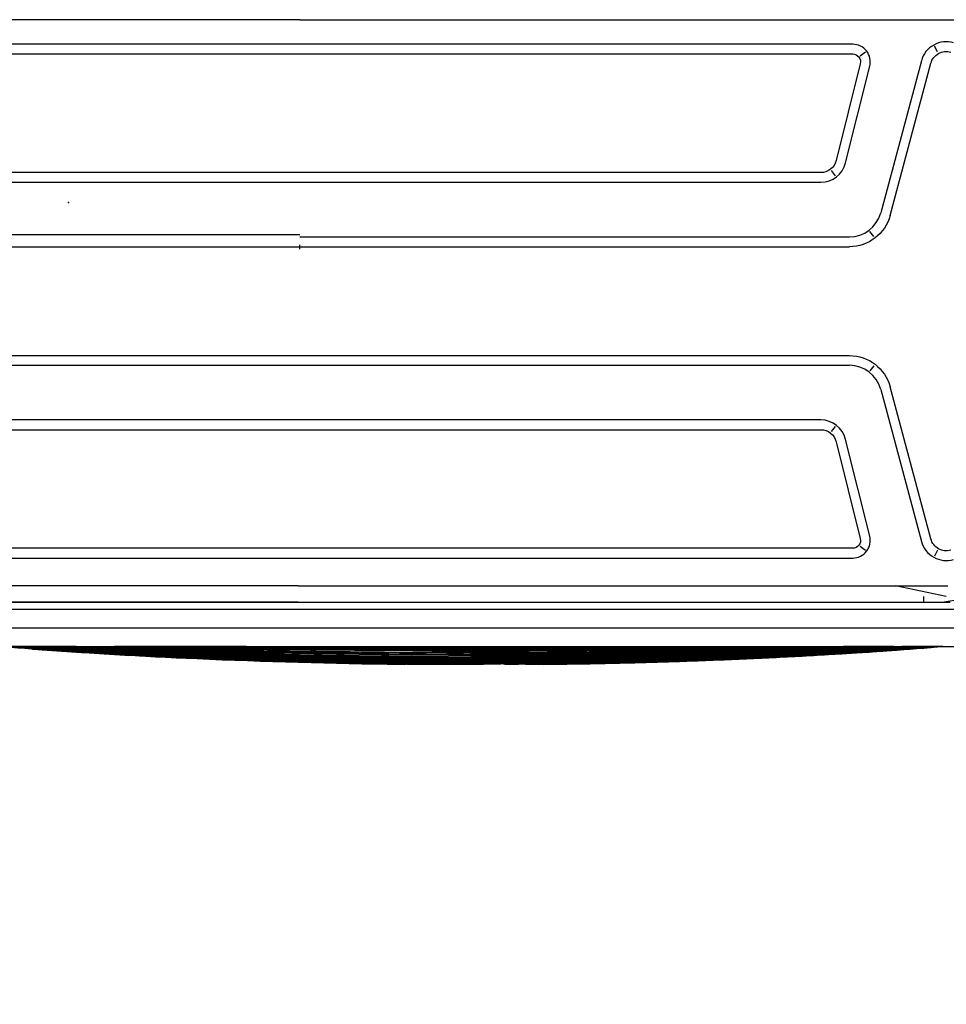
# Model space of a CAD drawing. Header units: millimetres. Extents: x -424979 to 718034, y -72486 to 344972.
# Tile 224 of 256: x 588944 to 590314, y 142422 to 143877. Entities that reach past the tile are written whole.
import ezdxf
from ezdxf import colors
from ezdxf.entities.mleader import LeaderData, LeaderLine
from ezdxf.math import Vec2, Vec3
from ezdxf.xclip import XClip

# ---------------------------------------------------------------- set-up
doc = ezdxf.new("R2010")
doc.units = ezdxf.units.MM
doc.header["$MEASUREMENT"] = 0
doc.header["$XCLIPFRAME"] = 0
doc.layers.add('IS_KLIM Opis_Średnice', color=7, linetype='Continuous', lineweight=9)
doc.layers.add('SKAN - RZUT_7_0_Nr_pióra__1', color=7, linetype='Continuous', lineweight=13)
doc.layers.add('IS_KLIM_urządzenia', color=3, linetype='Continuous')
doc.layers.add('Rysunki i obrazki', color=7, linetype='Continuous')
picture_1 = doc.add_image_def('image7.tif', size_in_pixel=(14115, 7016))

# ---------------------------------------------------------------- blocks, each defined once
blk = doc.blocks.new('Rysunek_7_7', base_point=(-247133.1, 120862.7))
at = {"layer": 'SKAN - RZUT_7_0_Nr_pióra__1', "color": 7, "lineweight": 13}
image = blk.add_image(picture_1, insert=(-306883.1, 91162.7), size_in_units=(119499.9, 59400), dxfattribs=at)
image.set_boundary_path([(-0.5, -0.5), (14114.5, 7015.5)])
blk = doc.blocks.new('G$CE471A013')
at = {"linetype": 'Continuous'}
for p, q in [((-60.791, 34.052), (-60.595, 34.401)), ((-56.03, 33.809), (-56.346, 34.056)), ((-55.564, 34.525), (12.681, 34.525)), ((-57.867, 23.986), (-60.377, 33.353)), ((-59.798, 33.508), (-57.288, 24.142)), ((12.681, 33.925), (-55.564, 33.925)), ((-55.124, 27.223), (-56.612, 33.184)), ((-56.03, 33.329), (-54.542, 27.368)), ((-54.509, 26.429), (-54.262, 26.745)), ((-53.591, 26.625), (10.708, 26.625)), ((10.708, 26.025), (-53.591, 26.025)), ((-56.871, 22.685), (-56.627, 23.003)), ((-21.491, 22.659), (-55.356, 22.659)), ((-21.491, 22.784), (12.474, 22.784)), ((-21.491, 22.059), (-55.356, 22.059)), ((-21.491, 21.902), (-21.491, 22.171)), ((12.474, 22.059), (-21.491, 22.059)), ((-21.391, 15.359), (-55.356, 15.359)), ((12.474, 15.359), (-21.391, 15.359)), ((-56.871, 14.734), (-56.627, 14.416)), ((-21.391, 14.759), (-55.356, 14.759)), ((12.474, 14.759), (-21.391, 14.759)), ((-60.377, 4.066), (-57.867, 13.432)), ((-57.288, 13.277), (-59.798, 3.911)), ((-54.262, 10.674), (-54.509, 10.989)), ((-53.591, 11.393), (10.708, 11.393)), ((10.708, 10.793), (-53.591, 10.793)), ((-56.612, 4.235), (-55.124, 10.196)), ((-54.542, 10.051), (-56.03, 4.09)), ((-60.791, 3.367), (-60.595, 3.017)), ((-56.346, 3.363), (-56.03, 3.61)), ((-55.564, 3.493), (12.681, 3.493)), ((12.681, 2.893), (-55.564, 2.893)), ((-61.319, 0.514), (-58.196, 1.188)), ((-62.213, 0.335), (-61.199, 0.184)), ((-61.567, 0.144), (18.685, 0.144)), ((-59.916, 0.184), (-61.199, 0.184)), ((-59.916, 0.514), (-59.916, 0.179)), ((-21.391, 0.184), (-59.916, 0.184)), ((-21.391, 0.184), (17.062, 0.184)), ((-0.517, -0.263), (-62.643, -0.263)), ((-0.367, -1.413), (-63.178, -1.413)), ((-57.042, -2.545), (-61.855, -2.545)), ((-58.757, -2.545), (-58.757, -2.545)), ((-7.032, -2.545), (-57.042, -2.545)), ((-32.037, -2.644), (-32.037, -2.642)), ((-7.032, -2.545), (-2.219, -2.545)), ((-5.317, -2.545), (-5.317, -2.545))]:
    blk.add_line(p, q, dxfattribs=at)
at = {"linetype": 'Continuous', "extrusion": (0, 0, -1)}
for centre, radius, start, end in [((61.324, 33.099), 1.58, 73.47059, 165), ((55.564, 33.445), 1.08, 345.98335, 90), ((53.591, 27.605), 1.58, 270, 345.98339), ((55.356, 24.659), 2, 270.00001, 345), ((55.356, 12.759), 2, 15, 90.00001), ((53.591, 9.813), 1.58, 14.01661, 90), ((61.324, 4.319), 1.58, 195, 286.52941), ((55.564, 3.973), 1.08, 270, 14.01665)]:
    blk.add_arc(centre, radius, start, end, dxfattribs=at)
at = {"linetype": 'Continuous'}
for centre, radius, start, end in [((-61.324, 33.099), 0.98, 15, 106.52953), ((-55.564, 33.445), 0.48, 90, 194.01667), ((-53.591, 27.605), 0.98, 194.0166, 270), ((-55.356, 24.659), 2.6, 195, 269.99999), ((-55.356, 12.759), 2.6, 89.99999, 165), ((-53.591, 9.813), 0.98, 90, 165.9834), ((-61.324, 4.319), 0.98, 253.47049, 345), ((-55.564, 3.973), 0.48, 165.98333, 270)]:
    blk.add_arc(centre, radius, start, end, dxfattribs=at)
for points, degree in [([(-21.491, 36.025), (-63.136, 36.025)], 1), ([(-21.491, 36.025), (-7.576, 36.025), (6.339, 36.025), (20.254, 36.025)], 3), ([(-21.391, 1.188), (-34.734, 1.188), (-48.077, 1.188), (-61.42, 1.188)], 3), ([(-21.391, 1.188), (-8.082, 1.188), (5.228, 1.188), (18.538, 1.188)], 3), ([(-60.984, -2.557), (-61.029, -2.554), (-61.074, -2.552), (-61.119, -2.549)], 3), ([(-61.119, -2.549), (-60.758, -2.569), (-60.398, -2.588), (-60.038, -2.606)], 3), ([(-61.118, -2.552), (-61.073, -2.555), (-61.028, -2.558), (-60.983, -2.561)], 3), ([(-61.118, -2.553), (-61.073, -2.556), (-61.028, -2.559), (-60.983, -2.562)], 3), ([(-61.117, -2.549), (-61.073, -2.551), (-61.029, -2.553), (-60.985, -2.555)], 3), ([(-61.052, -2.55), (-61.052, -2.55), (-61.052, -2.55)], 2), ([(-61.05, -2.559), (-61.05, -2.559), (-61.05, -2.559)], 2), ([(-56.489, -2.858), (-58.01, -2.768), (-59.53, -2.669), (-61.05, -2.559)], 3), ([(-61.05, -2.56), (-61.05, -2.56), (-61.05, -2.56)], 2), ([(-58.451, -2.742), (-59.317, -2.684), (-60.184, -2.624), (-61.05, -2.56)], 3), ([(-32.037, -3.003), (-41.686, -2.945), (-51.334, -2.803), (-60.98, -2.546)], 3), ([(-32.037, -2.832), (-41.595, -2.794), (-51.153, -2.706), (-60.71, -2.546)], 3), ([(-59.949, -2.614), (-59.446, -2.642), (-58.942, -2.668), (-58.439, -2.693)], 3), ([(-56.364, -2.556), (-56.965, -2.553), (-57.566, -2.549), (-58.167, -2.545)], 3), ([(-58.107, -2.774), (-56.601, -2.877), (-55.093, -2.969), (-53.585, -3.052)], 3), ([(-57.894, -2.783), (-56.895, -2.849), (-55.896, -2.911), (-54.896, -2.968)], 3), ([(-56.751, -2.85), (-57.061, -2.831), (-57.37, -2.812), (-57.679, -2.792)], 3), ([(-50.065, -3.188), (-51.204, -3.139), (-52.344, -3.084), (-53.483, -3.025)], 3), ([(-39.789, -2.869), (-42.145, -2.844), (-44.502, -2.813), (-46.859, -2.776)], 3), ([(-32.037, -2.642), (-35.976, -2.636), (-39.916, -2.626), (-43.855, -2.612)], 3), ([(-32.037, -2.772), (-32.861, -2.77), (-33.685, -2.767), (-34.509, -2.764)], 3), ([(-32.037, -2.89), (-32.838, -2.886), (-33.64, -2.882), (-34.441, -2.877)], 3), ([(-32.037, -2.832), (-22.479, -2.794), (-12.921, -2.706), (-3.364, -2.546)], 3), ([(-32.037, -2.578), (-32.037, -2.579), (-32.037, -2.581), (-32.037, -2.583)], 3), ([(-32.037, -2.639), (-32.037, -2.64), (-32.037, -2.641), (-32.037, -2.642)], 3), ([(-32.037, -2.71), (-32.037, -2.711), (-32.037, -2.712), (-32.037, -2.713)], 3), ([(-32.037, -2.772), (-31.213, -2.77), (-30.389, -2.767), (-29.565, -2.764)], 3), ([(-32.037, -2.77), (-32.037, -2.771), (-32.037, -2.772), (-32.037, -2.772)], 3), ([(-32.037, -2.829), (-32.037, -2.83), (-32.037, -2.831), (-32.037, -2.832)], 3), ([(-32.037, -2.89), (-31.236, -2.886), (-30.434, -2.882), (-29.633, -2.877)], 3), ([(-32.037, -2.887), (-32.037, -2.888), (-32.037, -2.889), (-32.037, -2.89)], 3), ([(-32.037, -2.945), (-32.037, -2.945), (-32.037, -2.946), (-32.037, -2.947)], 3), ([(-32.037, -3.001), (-32.037, -3.002), (-32.037, -3.003), (-32.037, -3.003)], 3), ([(-18.164, -2.749), (-17.391, -2.739), (-16.618, -2.728), (-15.845, -2.717)], 3), ([(-17.799, -2.785), (-15.415, -2.748), (-13.032, -2.706), (-10.649, -2.657)], 3), ([(-7.721, -2.556), (-7.116, -2.553), (-6.512, -2.549), (-5.907, -2.545)], 3), ([(-7.585, -2.858), (-6.064, -2.768), (-4.543, -2.669), (-3.024, -2.559)], 3), ([(-48.033, -3.288), (-49.878, -3.215), (-51.724, -3.13), (-53.569, -3.032)], 3), ([(-36.888, -3.582), (-40.167, -3.529), (-43.445, -3.442), (-46.721, -3.323)], 3), ([(-41.256, -3.247), (-38.183, -3.313), (-35.11, -3.36), (-32.037, -3.388)], 3), ([(-40.922, -3.533), (-38.628, -3.589), (-36.333, -3.627), (-34.038, -3.648)], 3), ([(-39.963, -3.342), (-37.321, -3.397), (-34.679, -3.437), (-32.037, -3.462)], 3), ([(-37.196, -3.36), (-35.477, -3.388), (-33.757, -3.41), (-32.037, -3.426)], 3), ([(-32.037, -3.306), (-32.719, -3.3), (-33.402, -3.293), (-34.084, -3.286)], 3), ([(-32.037, -3.428), (-32.138, -3.427), (-32.24, -3.426), (-32.341, -3.425)], 3), ([(-32.037, -3.637), (-32.128, -3.636), (-32.22, -3.636), (-32.311, -3.635)], 3), ([(-32.037, -3.161), (-32.037, -3.162), (-32.037, -3.162), (-32.037, -3.163)], 3), ([(-32.037, -3.211), (-32.037, -3.211), (-32.037, -3.212), (-32.037, -3.213)], 3), ([(-32.037, -3.259), (-32.037, -3.259), (-32.037, -3.26), (-32.037, -3.261)], 3), ([(-25.483, -3.299), (-27.667, -3.338), (-29.852, -3.368), (-32.037, -3.388)], 3), ([(-32.037, -3.304), (-32.037, -3.305), (-32.037, -3.306), (-32.037, -3.306)], 3), ([(-32.037, -3.348), (-32.037, -3.348), (-32.037, -3.349), (-32.037, -3.349)], 3), ([(-32.037, -3.388), (-32.037, -3.389), (-32.037, -3.389), (-32.037, -3.39)], 3), ([(-32.037, -3.426), (-32.037, -3.427), (-32.037, -3.427), (-32.037, -3.428)], 3), ([(-32.037, -3.462), (-32.037, -3.462), (-32.037, -3.463), (-32.037, -3.463)], 3), ([(-32.037, -3.494), (-32.037, -3.495), (-32.037, -3.495), (-32.037, -3.496)], 3), ([(-32.037, -3.525), (-32.037, -3.525), (-32.037, -3.525), (-32.037, -3.526)], 3), ([(-32.037, -3.552), (-32.037, -3.552), (-32.037, -3.553), (-32.037, -3.553)], 3), ([(-32.037, -3.577), (-32.037, -3.577), (-32.037, -3.578), (-32.037, -3.578)], 3), ([(-27.275, -3.582), (-28.862, -3.608), (-30.45, -3.626), (-32.037, -3.636)], 3), ([(-32.037, -3.599), (-32.037, -3.599), (-32.037, -3.6), (-32.037, -3.6)], 3), ([(-28.055, -3.611), (-29.382, -3.629), (-30.71, -3.642), (-32.037, -3.65)], 3), ([(-32.037, -3.619), (-32.037, -3.619), (-32.037, -3.619), (-32.037, -3.619)], 3), ([(-32.037, -3.637), (-31.89, -3.636), (-31.744, -3.635), (-31.597, -3.634)], 3), ([(-32.037, -3.636), (-32.037, -3.636), (-32.037, -3.637), (-32.037, -3.637)], 3), ([(-32.037, -3.651), (-31.405, -3.647), (-30.773, -3.643), (-30.142, -3.637)], 3), ([(-19.077, -3.415), (-22.729, -3.537), (-26.382, -3.615), (-30.036, -3.648)], 3), ([(-29.948, -3.648), (-28.516, -3.635), (-27.085, -3.615), (-25.654, -3.588)], 3), ([(-18.767, -3.419), (-22.083, -3.533), (-25.4, -3.609), (-28.717, -3.646)], 3), ([(-28.676, -3.646), (-27.337, -3.631), (-25.999, -3.61), (-24.66, -3.582)], 3), ([(-27.514, -3.604), (-25.962, -3.58), (-24.41, -3.549), (-22.859, -3.51)], 3), ([(-36.523, -3.657), (-36.522, -3.684)], 1), ([(-36.523, -3.657), (-36.523, -3.657), (-36.523, -3.657), (-36.523, -3.657)], 3), ([(-36.416, -3.652), (-36.412, -3.652), (-36.409, -3.652), (-36.405, -3.652)], 3), ([(-36.066, -3.648), (-36.058, -3.648), (-36.051, -3.648), (-36.043, -3.648)], 3), ([(-35.398, -3.646), (-35.384, -3.646), (-35.371, -3.646), (-35.357, -3.646)], 3), ([(-34.126, -3.648), (-34.097, -3.648), (-34.067, -3.648), (-34.038, -3.648)], 3), ([(-32.037, -3.651), (-32.295, -3.649), (-32.552, -3.648), (-32.81, -3.646)], 3), ([(-32.037, -3.65), (-32.037, -3.65), (-32.037, -3.65), (-32.037, -3.651)], 3), ([(-29.948, -3.648), (-29.977, -3.648), (-30.006, -3.648), (-30.036, -3.648)], 3), ([(-28.676, -3.646), (-28.69, -3.646), (-28.703, -3.646), (-28.717, -3.646)], 3), ([(-28.008, -3.648), (-28.016, -3.648), (-28.023, -3.648), (-28.031, -3.648)], 3), ([(-27.658, -3.652), (-27.662, -3.652), (-27.665, -3.652), (-27.668, -3.652)], 3), ([(-27.551, -3.657), (-27.552, -3.684)], 1), ([(-27.551, -3.657), (-27.238, -3.653), (-26.925, -3.649), (-26.612, -3.645)], 3), ([(-27.551, -3.657), (-27.551, -3.657), (-27.551, -3.657), (-27.551, -3.657)], 3)]:
    blk.add_open_spline(points, degree=degree, dxfattribs=at)
for points, knots in [([(-32.037, -3.261), (-36.938, -3.218), (-41.838, -3.138), (-51.533, -2.903), (-56.327, -2.75), (-61.119, -2.546)], [0, 0, 0, 0, 0.505409, 0.505409, 1, 1, 1, 1]), ([(-61.118, -2.551), (-56.329, -2.844), (-51.536, -3.059), (-41.841, -3.378), (-36.939, -3.481), (-32.037, -3.525)], [0, 0, 0, 0, 0.494599, 0.494599, 1, 1, 1, 1]), ([(-32.037, -3.496), (-36.939, -3.451), (-41.841, -3.35), (-51.536, -3.04), (-56.329, -2.832), (-61.118, -2.551)], [0, 0, 0, 0, 0.505401, 0.505401, 1, 1, 1, 1]), ([(-61.118, -2.551), (-56.329, -2.832), (-51.536, -3.039), (-41.841, -3.349), (-36.939, -3.45), (-32.037, -3.494)], [0, 0, 0, 0, 0.494599, 0.494599, 1, 1, 1, 1]), ([(-32.037, -3.553), (-36.94, -3.512), (-41.841, -3.407), (-51.536, -3.079), (-56.33, -2.856), (-61.118, -2.552)], [0, 0, 0, 0, 0.505401, 0.505401, 1, 1, 1, 1]), ([(-32.037, -3.526), (-36.939, -3.483), (-41.841, -3.38), (-51.536, -3.06), (-56.329, -2.845), (-61.118, -2.552)], [0, 0, 0, 0, 0.505401, 0.505401, 1, 1, 1, 1]), ([(-32.037, -3.6), (-36.94, -3.563), (-41.842, -3.457), (-51.537, -3.114), (-56.33, -2.879), (-61.118, -2.553)], [0, 0, 0, 0, 0.505401, 0.505401, 1, 1, 1, 1]), ([(-32.037, -3.578), (-36.94, -3.538), (-41.842, -3.433), (-51.537, -3.097), (-56.33, -2.868), (-61.118, -2.553)], [0, 0, 0, 0, 0.505401, 0.505401, 1, 1, 1, 1]), ([(-32.037, -3.619), (-36.94, -3.585), (-41.843, -3.48), (-51.538, -3.13), (-56.331, -2.889), (-61.118, -2.554)], [0, 0, 0, 0, 0.505401, 0.505401, 1, 1, 1, 1]), ([(-32.037, -3.39), (-36.939, -3.345), (-41.84, -3.252), (-51.533, -2.975), (-56.326, -2.793), (-61.115, -2.549)], [0, 0, 0, 0, 0.505465, 0.505465, 1, 1, 1, 1]), ([(-61.106, -2.549), (-56.319, -2.779), (-51.53, -2.951), (-41.839, -3.214), (-36.938, -3.303), (-32.037, -3.348)], [0, 0, 0, 0, 0.494375, 0.494375, 1, 1, 1, 1]), ([(-39.382, -3.21), (-41.835, -3.167), (-44.287, -3.114), (-51.511, -2.928), (-56.282, -2.766), (-61.051, -2.55)], [0, 0, 0, 0, 0.339395, 0.339395, 1, 1, 1, 1]), ([(-32.037, -3.111), (-36.937, -3.076), (-41.838, -3.01), (-51.506, -2.824), (-56.274, -2.704), (-61.042, -2.546)], [0, 0, 0, 0, 0.50677, 0.50677, 1, 1, 1, 1]), ([(-32.037, -3.058), (-36.937, -3.025), (-41.837, -2.966), (-51.506, -2.797), (-56.274, -2.688), (-61.041, -2.545)], [0, 0, 0, 0, 0.506778, 0.506778, 1, 1, 1, 1]), ([(-61.021, -2.546), (-56.261, -2.688), (-51.499, -2.795), (-41.837, -2.964), (-36.937, -3.023), (-32.037, -3.056)], [0, 0, 0, 0, 0.492868, 0.492868, 1, 1, 1, 1]), ([(-32.037, -3.349), (-36.938, -3.305), (-41.839, -3.215), (-51.494, -2.953), (-56.248, -2.782), (-61, -2.554)], [0, 0, 0, 0, 0.507485, 0.507485, 1, 1, 1, 1]), ([(-32.037, -3.213), (-36.938, -3.173), (-41.838, -3.097), (-51.488, -2.878), (-56.237, -2.737), (-60.984, -2.551)], [0, 0, 0, 0, 0.507767, 0.507767, 1, 1, 1, 1]), ([(-60.984, -2.551), (-56.237, -2.736), (-51.488, -2.877), (-41.838, -3.095), (-36.938, -3.17), (-32.037, -3.211)], [0, 0, 0, 0, 0.492233, 0.492233, 1, 1, 1, 1]), ([(-60.984, -2.552), (-56.237, -2.752), (-51.488, -2.903), (-41.839, -3.136), (-36.938, -3.216), (-32.037, -3.259)], [0, 0, 0, 0, 0.492233, 0.492233, 1, 1, 1, 1]), ([(-32.037, -2.947), (-34.87, -2.932), (-37.702, -2.91), (-43.368, -2.851), (-46.201, -2.816), (-51.866, -2.73), (-54.699, -2.68), (-58.666, -2.597), (-59.8, -2.572), (-60.934, -2.546)], [0, 0, 0, 0, 0.294057, 0.294057, 0.58814, 0.58814, 0.882227, 0.882227, 1, 1, 1, 1]), ([(-60.894, -2.547), (-58.354, -2.605), (-55.814, -2.657), (-50.519, -2.751), (-47.764, -2.792), (-42.254, -2.862), (-39.498, -2.891), (-35.174, -2.926), (-33.606, -2.936), (-32.037, -2.945)], [0, 0, 0, 0, 0.264103, 0.264103, 0.550513, 0.550513, 0.836923, 0.836923, 1, 1, 1, 1]), ([(-36.523, -3.657), (-37.477, -3.646), (-39.655, -3.612), (-43.056, -3.531), (-46.726, -3.409), (-50.395, -3.252), (-55.081, -3.004), (-58.542, -2.766), (-60.779, -2.585)], [0, 0, 0, 0, 0.11788, 0.269085, 0.420289, 0.571494, 0.722699, 1, 1, 1, 1]), ([(-54.409, -2.619), (-55.794, -2.605), (-57.18, -2.589), (-59.248, -2.563), (-59.931, -2.554), (-60.615, -2.545)], [0, 0, 0, 0, 0.669634, 0.669634, 1, 1, 1, 1]), ([(-60.501, -2.547), (-57.467, -2.586), (-54.433, -2.62), (-49.709, -2.664), (-48.019, -2.679), (-42.949, -2.718), (-39.569, -2.739), (-34.805, -2.76), (-33.421, -2.765), (-32.037, -2.77)], [0, 0, 0, 0, 0.319801, 0.319801, 0.497905, 0.497905, 0.854114, 0.854114, 1, 1, 1, 1]), ([(-32.037, -2.713), (-34.859, -2.706), (-37.681, -2.696), (-41.915, -2.677), (-43.326, -2.67), (-47.56, -2.647), (-50.382, -2.629), (-55.564, -2.59), (-57.923, -2.569), (-60.283, -2.546)], [0, 0, 0, 0, 0.299747, 0.299747, 0.449624, 0.449624, 0.749381, 0.749381, 1, 1, 1, 1]), ([(-60.283, -2.546), (-58.036, -2.568), (-55.79, -2.587), (-52.212, -2.614), (-50.88, -2.623), (-46.883, -2.65), (-44.219, -2.664), (-38.89, -2.689), (-36.225, -2.699), (-33.053, -2.707), (-32.545, -2.709), (-32.037, -2.71)], [0, 0, 0, 0, 0.238571, 0.238571, 0.380065, 0.380065, 0.663055, 0.663055, 0.946044, 0.946044, 1, 1, 1, 1]), ([(-32.037, -3.463), (-36.939, -3.418), (-41.84, -3.319), (-51.147, -3.031), (-55.552, -2.852), (-59.955, -2.614)], [0, 0, 0, 0, 0.526489, 0.526489, 1, 1, 1, 1]), ([(-36.416, -3.652), (-40.589, -3.601), (-44.763, -3.485), (-52.262, -3.158), (-55.59, -2.969), (-58.914, -2.726)], [0, 0, 0, 0, 0.556048, 0.556048, 1, 1, 1, 1]), ([(-58.595, -2.749), (-55.376, -2.981), (-52.152, -3.162), (-44.756, -3.484), (-40.581, -3.6), (-36.405, -3.652)], [0, 0, 0, 0, 0.435984, 0.435984, 1, 1, 1, 1]), ([(-58.452, -2.755), (-55.219, -2.983), (-51.984, -3.161), (-44.514, -3.48), (-40.279, -3.596), (-36.043, -3.648)], [0, 0, 0, 0, 0.433408, 0.433408, 1, 1, 1, 1]), ([(-36.066, -3.648), (-40.298, -3.596), (-44.529, -3.48), (-51.964, -3.162), (-55.17, -2.986), (-58.372, -2.761)], [0, 0, 0, 0, 0.568697, 0.568697, 1, 1, 1, 1]), ([(-58.091, -2.545), (-55.347, -2.562), (-52.602, -2.575), (-48.884, -2.591), (-47.911, -2.595), (-44.991, -2.607), (-43.045, -2.613), (-39.152, -2.625), (-37.205, -2.63), (-34.185, -2.636), (-33.111, -2.638), (-32.037, -2.639)], [0, 0, 0, 0, 0.31601, 0.31601, 0.42808, 0.42808, 0.652219, 0.652219, 0.876357, 0.876357, 1, 1, 1, 1]), ([(-57.423, -2.786), (-53.865, -2.995), (-50.304, -3.157), (-41.842, -3.456), (-36.94, -3.562), (-32.037, -3.599)], [0, 0, 0, 0, 0.420951, 0.420951, 1, 1, 1, 1]), ([(-56.809, -2.838), (-53.456, -3.04), (-50.1, -3.198), (-41.843, -3.499), (-36.94, -3.605), (-32.037, -3.636)], [0, 0, 0, 0, 0.406561, 0.406561, 1, 1, 1, 1]), ([(-56.729, -2.835), (-53.402, -3.029), (-50.073, -3.182), (-41.843, -3.479), (-36.94, -3.585), (-32.037, -3.619)], [0, 0, 0, 0, 0.40464, 0.40464, 1, 1, 1, 1]), ([(-34.126, -3.648), (-38.681, -3.606), (-43.236, -3.494), (-50.098, -3.221), (-52.408, -3.111), (-54.717, -2.979)], [0, 0, 0, 0, 0.663309, 0.663309, 1, 1, 1, 1]), ([(-35.398, -3.646), (-39.741, -3.597), (-44.084, -3.482), (-50.496, -3.215), (-52.567, -3.113), (-54.638, -2.993)], [0, 0, 0, 0, 0.676819, 0.676819, 1, 1, 1, 1]), ([(-54.636, -3.017), (-52.753, -3.131), (-50.87, -3.228), (-48.481, -3.333), (-47.975, -3.354), (-47.469, -3.374)], [0, 0, 0, 0, 0.788325, 0.788325, 1, 1, 1, 1]), ([(-32.037, -2.583), (-36.954, -2.579), (-41.87, -2.572), (-49.186, -2.558), (-51.586, -2.553), (-53.986, -2.547)], [0, 0, 0, 0, 0.672022, 0.672022, 1, 1, 1, 1]), ([(-32.037, -3.058), (-27.137, -3.025), (-22.236, -2.966), (-12.557, -2.796), (-7.778, -2.688), (-3, -2.544)], [0, 0, 0, 0, 0.506209, 0.506209, 1, 1, 1, 1]), ([(-32.037, -3.111), (-27.136, -3.076), (-22.236, -3.01), (-12.557, -2.824), (-7.778, -2.704), (-3, -2.545)], [0, 0, 0, 0, 0.506209, 0.506209, 1, 1, 1, 1]), ([(-5.983, -2.545), (-8.727, -2.562), (-11.472, -2.575), (-15.189, -2.591), (-16.163, -2.595), (-19.083, -2.607), (-21.029, -2.613), (-24.922, -2.625), (-26.869, -2.63), (-29.889, -2.636), (-30.963, -2.638), (-32.037, -2.639)], [0, 0, 0, 0, 0.31601, 0.31601, 0.42808, 0.42808, 0.652219, 0.652219, 0.876357, 0.876357, 1, 1, 1, 1]), ([(-32.037, -2.578), (-32.037, -2.577), (-32.037, -2.575), (-32.037, -2.569), (-32.037, -2.565), (-32.037, -2.556), (-32.037, -2.551), (-32.037, -2.545)], [0, 0, 0, 0, 0.356764, 0.356764, 0.713527, 0.713527, 1, 1, 1, 1]), ([(-32.037, -3.261), (-27.136, -3.218), (-22.236, -3.138), (-12.541, -2.903), (-7.747, -2.75), (-2.955, -2.546)], [0, 0, 0, 0, 0.505409, 0.505409, 1, 1, 1, 1]), ([(-32.037, -2.947), (-29.204, -2.932), (-26.371, -2.91), (-20.706, -2.851), (-17.873, -2.816), (-12.207, -2.73), (-9.375, -2.68), (-5.408, -2.597), (-4.274, -2.572), (-3.139, -2.546)], [0, 0, 0, 0, 0.294057, 0.294057, 0.58814, 0.58814, 0.882227, 0.882227, 1, 1, 1, 1]), ([(-32.037, -2.713), (-29.215, -2.706), (-26.392, -2.696), (-22.159, -2.677), (-20.748, -2.67), (-16.514, -2.647), (-13.692, -2.629), (-8.513, -2.59), (-6.157, -2.569), (-3.8, -2.546)], [0, 0, 0, 0, 0.299848, 0.299848, 0.449777, 0.449777, 0.749636, 0.749636, 1, 1, 1, 1]), ([(-3.791, -2.546), (-6.037, -2.568), (-8.284, -2.587), (-11.862, -2.614), (-13.194, -2.623), (-17.191, -2.65), (-19.855, -2.664), (-25.184, -2.689), (-27.848, -2.699), (-31.021, -2.707), (-31.529, -2.709), (-32.037, -2.71)], [0, 0, 0, 0, 0.238571, 0.238571, 0.380065, 0.380065, 0.663055, 0.663055, 0.946044, 0.946044, 1, 1, 1, 1]), ([(-3.18, -2.547), (-5.72, -2.605), (-8.26, -2.657), (-13.555, -2.751), (-16.31, -2.792), (-21.82, -2.862), (-24.575, -2.891), (-28.899, -2.926), (-30.468, -2.936), (-32.037, -2.945)], [0, 0, 0, 0, 0.264103, 0.264103, 0.550513, 0.550513, 0.836923, 0.836923, 1, 1, 1, 1]), ([(-3.573, -2.547), (-6.607, -2.586), (-9.641, -2.62), (-14.365, -2.664), (-16.055, -2.679), (-21.125, -2.718), (-24.504, -2.739), (-29.268, -2.76), (-30.653, -2.765), (-32.037, -2.77)], [0, 0, 0, 0, 0.319801, 0.319801, 0.497905, 0.497905, 0.854114, 0.854114, 1, 1, 1, 1]), ([(-32.037, -2.583), (-27.12, -2.579), (-22.204, -2.572), (-14.887, -2.558), (-12.488, -2.553), (-10.088, -2.547)], [0, 0, 0, 0, 0.672022, 0.672022, 1, 1, 1, 1]), ([(-32.037, -3.39), (-27.135, -3.345), (-22.234, -3.252), (-12.541, -2.975), (-7.748, -2.793), (-2.959, -2.549)], [0, 0, 0, 0, 0.505465, 0.505465, 1, 1, 1, 1]), ([(-2.968, -2.549), (-7.755, -2.779), (-12.544, -2.951), (-22.235, -3.214), (-27.136, -3.303), (-32.037, -3.348)], [0, 0, 0, 0, 0.494375, 0.494375, 1, 1, 1, 1]), ([(-32.037, -3.463), (-27.135, -3.418), (-22.234, -3.319), (-12.539, -3.019), (-7.745, -2.82), (-2.955, -2.55)], [0, 0, 0, 0, 0.505401, 0.505401, 1, 1, 1, 1]), ([(-2.955, -2.55), (-7.745, -2.819), (-12.539, -3.018), (-22.234, -3.318), (-27.135, -3.416), (-32.037, -3.462)], [0, 0, 0, 0, 0.494599, 0.494599, 1, 1, 1, 1]), ([(-32.037, -3.306), (-27.136, -3.263), (-22.235, -3.177), (-12.563, -2.928), (-7.792, -2.766), (-3.023, -2.55)], [0, 0, 0, 0, 0.506586, 0.506586, 1, 1, 1, 1]), ([(-2.956, -2.551), (-7.745, -2.844), (-12.538, -3.059), (-22.233, -3.378), (-27.134, -3.481), (-32.037, -3.525)], [0, 0, 0, 0, 0.494599, 0.494599, 1, 1, 1, 1]), ([(-32.037, -3.496), (-27.135, -3.451), (-22.233, -3.35), (-12.538, -3.04), (-7.745, -2.832), (-2.956, -2.551)], [0, 0, 0, 0, 0.505401, 0.505401, 1, 1, 1, 1]), ([(-2.956, -2.551), (-7.745, -2.832), (-12.538, -3.039), (-22.233, -3.349), (-27.135, -3.45), (-32.037, -3.494)], [0, 0, 0, 0, 0.494599, 0.494599, 1, 1, 1, 1]), ([(-32.037, -3.213), (-27.136, -3.173), (-22.236, -3.097), (-12.586, -2.878), (-7.837, -2.737), (-3.09, -2.551)], [0, 0, 0, 0, 0.507767, 0.507767, 1, 1, 1, 1]), ([(-3.09, -2.551), (-7.837, -2.736), (-12.586, -2.877), (-22.236, -3.095), (-27.136, -3.17), (-32.037, -3.211)], [0, 0, 0, 0, 0.492233, 0.492233, 1, 1, 1, 1]), ([(-32.037, -3.553), (-27.134, -3.512), (-22.232, -3.407), (-12.537, -3.079), (-7.744, -2.856), (-2.956, -2.552)], [0, 0, 0, 0, 0.505401, 0.505401, 1, 1, 1, 1]), ([(-32.037, -3.526), (-27.134, -3.483), (-22.233, -3.38), (-12.538, -3.06), (-7.745, -2.845), (-2.956, -2.552)], [0, 0, 0, 0, 0.505401, 0.505401, 1, 1, 1, 1]), ([(-3.09, -2.552), (-7.837, -2.752), (-12.586, -2.903), (-22.235, -3.136), (-27.136, -3.216), (-32.037, -3.259)], [0, 0, 0, 0, 0.492233, 0.492233, 1, 1, 1, 1]), ([(-32.037, -3.6), (-27.134, -3.563), (-22.232, -3.457), (-12.536, -3.114), (-7.744, -2.879), (-2.956, -2.553)], [0, 0, 0, 0, 0.505401, 0.505401, 1, 1, 1, 1]), ([(-32.037, -3.578), (-27.134, -3.538), (-22.232, -3.433), (-12.537, -3.097), (-7.744, -2.868), (-2.956, -2.553)], [0, 0, 0, 0, 0.505401, 0.505401, 1, 1, 1, 1]), ([(-32.037, -3.619), (-27.134, -3.585), (-22.231, -3.48), (-12.536, -3.13), (-7.743, -2.889), (-2.956, -2.554)], [0, 0, 0, 0, 0.505401, 0.505401, 1, 1, 1, 1]), ([(-32.037, -3.349), (-27.136, -3.305), (-22.235, -3.215), (-12.58, -2.953), (-7.826, -2.782), (-3.074, -2.554)], [0, 0, 0, 0, 0.507485, 0.507485, 1, 1, 1, 1]), ([(-32.037, -2.639), (-32.037, -2.639), (-32.037, -2.637), (-32.037, -2.631), (-32.037, -2.627), (-32.037, -2.616), (-32.037, -2.61), (-32.037, -2.596), (-32.037, -2.589), (-32.037, -2.578), (-32.037, -2.576), (-32.037, -2.573)], [0, 0, 0, 0, 0.231562, 0.231562, 0.463124, 0.463124, 0.694686, 0.694686, 0.926248, 0.926248, 1, 1, 1, 1]), ([(-32.037, -2.642), (-27.827, -2.636), (-23.617, -2.625), (-18.87, -2.608), (-18.334, -2.606), (-17.797, -2.604)], [0, 0, 0, 0, 0.886937, 0.886937, 1, 1, 1, 1]), ([(-32.037, -2.71), (-32.037, -2.709), (-32.037, -2.708), (-32.037, -2.702), (-32.037, -2.697), (-32.037, -2.687), (-32.037, -2.68), (-32.037, -2.667), (-32.037, -2.659), (-32.037, -2.649), (-32.037, -2.646), (-32.037, -2.644)], [0, 0, 0, 0, 0.231495, 0.231495, 0.46299, 0.46299, 0.694485, 0.694485, 0.925981, 0.925981, 1, 1, 1, 1]), ([(-32.037, -2.77), (-32.037, -2.769), (-32.037, -2.767), (-32.037, -2.761), (-32.037, -2.757), (-32.037, -2.747), (-32.037, -2.74), (-32.037, -2.726), (-32.037, -2.719), (-32.037, -2.709), (-32.037, -2.706), (-32.037, -2.704)], [0, 0, 0, 0, 0.231403, 0.231403, 0.462805, 0.462805, 0.694209, 0.694209, 0.925613, 0.925613, 1, 1, 1, 1]), ([(-32.037, -3.428), (-27.135, -3.382), (-22.234, -3.286), (-13.64, -3.03), (-9.947, -2.892), (-6.255, -2.716)], [0, 0, 0, 0, 0.570136, 0.570136, 1, 1, 1, 1]), ([(-6.837, -2.743), (-10.335, -2.905), (-13.834, -3.035), (-22.234, -3.285), (-27.135, -3.381), (-32.037, -3.426)], [0, 0, 0, 0, 0.416676, 0.416676, 1, 1, 1, 1]), ([(-32.037, -2.829), (-32.037, -2.828), (-32.037, -2.827), (-32.037, -2.821), (-32.037, -2.816), (-32.037, -2.806), (-32.037, -2.799), (-32.037, -2.786), (-32.037, -2.778), (-32.037, -2.768), (-32.037, -2.765), (-32.037, -2.763)], [0, 0, 0, 0, 0.231285, 0.231285, 0.46257, 0.46257, 0.693856, 0.693856, 0.925144, 0.925144, 1, 1, 1, 1]), ([(-32.037, -2.887), (-32.037, -2.887), (-32.037, -2.885), (-32.037, -2.879), (-32.037, -2.875), (-32.037, -2.864), (-32.037, -2.858), (-32.037, -2.844), (-32.037, -2.836), (-32.037, -2.826), (-32.037, -2.824), (-32.037, -2.821)], [0, 0, 0, 0, 0.231142, 0.231142, 0.462283, 0.462283, 0.693426, 0.693426, 0.924571, 0.924571, 1, 1, 1, 1]), ([(-7.345, -2.835), (-10.672, -3.029), (-14.001, -3.182), (-22.231, -3.479), (-27.134, -3.585), (-32.037, -3.619)], [0, 0, 0, 0, 0.40464, 0.40464, 1, 1, 1, 1]), ([(-32.037, -2.945), (-32.037, -2.944), (-32.037, -2.942), (-32.037, -2.936), (-32.037, -2.932), (-32.037, -2.922), (-32.037, -2.915), (-32.037, -2.902), (-32.037, -2.894), (-32.037, -2.884), (-32.037, -2.881), (-32.037, -2.878)], [0, 0, 0, 0, 0.230972, 0.230972, 0.461944, 0.461944, 0.692918, 0.692918, 0.923895, 0.923895, 1, 1, 1, 1]), ([(-32.037, -3.001), (-32.037, -3), (-32.037, -2.999), (-32.037, -2.993), (-32.037, -2.988), (-32.037, -2.978), (-32.037, -2.972), (-32.037, -2.958), (-32.037, -2.95), (-32.037, -2.94), (-32.037, -2.937), (-32.037, -2.935)], [0, 0, 0, 0, 0.230777, 0.230777, 0.461553, 0.461553, 0.692332, 0.692332, 0.923115, 0.923115, 1, 1, 1, 1]), ([(-9.543, -2.946), (-12.138, -3.08), (-14.734, -3.191), (-22.232, -3.456), (-27.134, -3.562), (-32.037, -3.599)], [0, 0, 0, 0, 0.346419, 0.346419, 1, 1, 1, 1]), ([(-9.972, -2.955), (-12.425, -3.076), (-14.878, -3.177), (-22.232, -3.432), (-27.134, -3.537), (-32.037, -3.577)], [0, 0, 0, 0, 0.333694, 0.333694, 1, 1, 1, 1]), ([(-5.622, -2.755), (-8.854, -2.983), (-12.09, -3.161), (-19.56, -3.48), (-23.795, -3.596), (-28.031, -3.648)], [0, 0, 0, 0, 0.433408, 0.433408, 1, 1, 1, 1]), ([(-28.008, -3.648), (-23.776, -3.596), (-19.545, -3.48), (-12.084, -3.161), (-8.854, -2.983), (-5.627, -2.756)], [0, 0, 0, 0, 0.566773, 0.566773, 1, 1, 1, 1]), ([(-27.801, -3.592), (-24.31, -3.54), (-20.82, -3.45), (-15.12, -3.241), (-12.91, -3.145), (-10.701, -3.031)], [0, 0, 0, 0, 0.612154, 0.612154, 1, 1, 1, 1]), ([(-5.027, -2.716), (-8.397, -2.964), (-11.771, -3.156), (-19.318, -3.484), (-23.493, -3.6), (-27.668, -3.652)], [0, 0, 0, 0, 0.447256, 0.447256, 1, 1, 1, 1]), ([(-27.658, -3.652), (-23.484, -3.601), (-19.311, -3.485), (-11.533, -3.146), (-7.927, -2.937), (-4.325, -2.664)], [0, 0, 0, 0, 0.536112, 0.536112, 1, 1, 1, 1]), ([(-14.972, -3.306), (-14.541, -3.287), (-12.888, -3.21), (-8.993, -3.004), (-5.532, -2.766), (-3.295, -2.585)], [0, 0, 0, 0, 0.110637, 0.424462, 1, 1, 1, 1]), ([(-9.673, -2.62), (-8.285, -2.605), (-6.897, -2.589), (-4.826, -2.563), (-4.143, -2.554), (-3.459, -2.545)], [0, 0, 0, 0, 0.670073, 0.670073, 1, 1, 1, 1]), ([(-5.313, -2.545), (-5.321, -2.545), (-5.314, -2.545), (-5.258, -2.545), (-5.187, -2.545), (-4.997, -2.545), (-4.879, -2.545), (-4.754, -2.545)], [0, 0, 0, 0, 0.244899, 0.244899, 0.62245, 0.62245, 1, 1, 1, 1]), ([(-53.301, -3.067), (-51.669, -3.156), (-50.036, -3.233), (-44.057, -3.482), (-39.707, -3.597), (-35.357, -3.646)], [0, 0, 0, 0, 0.273091, 0.273091, 1, 1, 1, 1]), ([(-51.456, -3.137), (-49.886, -3.212), (-48.315, -3.278), (-41.843, -3.518), (-36.941, -3.623), (-32.037, -3.65)], [0, 0, 0, 0, 0.242783, 0.242783, 1, 1, 1, 1]), ([(-48.23, -3.208), (-47.734, -3.227), (-47.238, -3.245), (-41.842, -3.432), (-36.94, -3.537), (-32.037, -3.577)], [0, 0, 0, 0, 0.091941, 0.091941, 1, 1, 1, 1]), ([(-36.544, -3.604), (-39.945, -3.553), (-43.345, -3.464), (-46.826, -3.335), (-46.909, -3.332), (-46.992, -3.329)], [0, 0, 0, 0, 0.976248, 0.976248, 1, 1, 1, 1]), ([(-32.037, -3.109), (-32.037, -3.109), (-32.037, -3.107), (-32.037, -3.101), (-32.037, -3.097), (-32.037, -3.087), (-32.037, -3.081), (-32.037, -3.075)], [0, 0, 0, 0, 0.343869, 0.343869, 0.687737, 0.687737, 1, 1, 1, 1]), ([(-21.707, -3.479), (-20.248, -3.439), (-18.789, -3.392), (-15.054, -3.254), (-12.779, -3.153), (-10.505, -3.032)], [0, 0, 0, 0, 0.390602, 0.390602, 1, 1, 1, 1])]:
    blk.add_open_spline(points, degree=3, knots=knots, dxfattribs=at)
blk.add_point((-7.241, 24.777), dxfattribs=at)

msp = doc.modelspace()

# ---------------------------------------------------------------- block references
at = {"layer": 'Rysunki i obrazki', "color": 151, "linetype": 'Continuous', "lineweight": 20, "true_color": 0x80c2ff}
ref = msp.add_blockref('Rysunek_7_7', (578150.8, 164030.1), dxfattribs=at)
XClip(ref).set_block_clipping_path([(-306883.0907464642, 91162.6626359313), (-187383.1463020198, 150562.679302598)])

# ---------------------------------------------------------------- next in the draw order: leaders
at = {"layer": 'IS_KLIM Opis_Średnice', "ltscale": 30}
ml = msp.add_multileader_mtext('Standard', dxfattribs=at)
ml.set_content('{\\fArial|b0|i0|c238|p0;\\C7;Odprowadzenie skroplin (przewód tłoczny) od klimatyzatora zastosować pompkę skroplin. W związku z brakiiem w pobliżu istenijącego pionu kanalizacyji sanitarnej skropliny z klimatyzacji zaleca się odprowadzić na zewnątrz budynku. W tym celu należy zamontować rurę odpływową, która skieruje wodę do rynny lub specjalnego zbiornika. Należy pamiętać o regularnym opróżnianiu zbiornika, aby zapobiec jego przepełnieniu. Ustalić bezpośrednio z Inwestrem podczas  robót budowlanych.  }', color=256)
ml.set_leader_properties()
ml.build(insert=Vec2(0, 0))
ml.multileader.update_dxf_attribs({"text_left_attachment_type": 6, "text_right_attachment_type": 6, "dogleg_length": 0.36})
ctx = ml.context
ctx.base_point, ctx.char_height, ctx.plane_origin, ctx.plane_y_axis = Vec3(592315.1, 142106.4), 250, Vec3(601975, 148891.3), Vec3(0, -1)
ctx.left_attachment, ctx.right_attachment = 6, 6
notes = []
notes.append((ctx, [(1, (1, 1, 0), (592314.7, 142106.4), (1, 0), 0.36, [(0, [(590046.7, 146672.1)], 256, [])])]))
ctx.mtext.insert, ctx.mtext.width, ctx.mtext.flow_direction = Vec3(592317.1, 142429.9), 11099.971, 5
ctx.mtext.has_bg_fill, ctx.mtext.bg_color, ctx.mtext.bg_scale_factor, ctx.mtext.bg_transparency, ctx.mtext.use_window_bg_color = 1, -939524096, 1.5, 0, 1
for ctx, leaders in notes:
    for number, flags, end, landing, length, lines in leaders:
        leader = LeaderData()
        leader.index, (leader.has_last_leader_line, leader.has_dogleg_vector, leader.attachment_direction) = number, flags
        leader.last_leader_point, leader.dogleg_vector, leader.dogleg_length = Vec3(end), Vec3(landing), length
        for number, points, colour, breaks in lines:
            line = LeaderLine()
            line.index, line.vertices, line.color, line.breaks = number, Vec3.list(points), colors.encode_raw_color(colour), breaks
            leader.lines.append(line)
        ctx.leaders.append(leader)

# ---------------------------------------------------------------- next in the draw order: block references
at = {"layer": 'IS_KLIM_urządzenia', "xscale": -24, "yscale": 24, "zscale": 24}
msp.add_blockref('G$CE471A013', (588842, 143012.2), dxfattribs=at)

doc.saveas('drawing.dxf')
